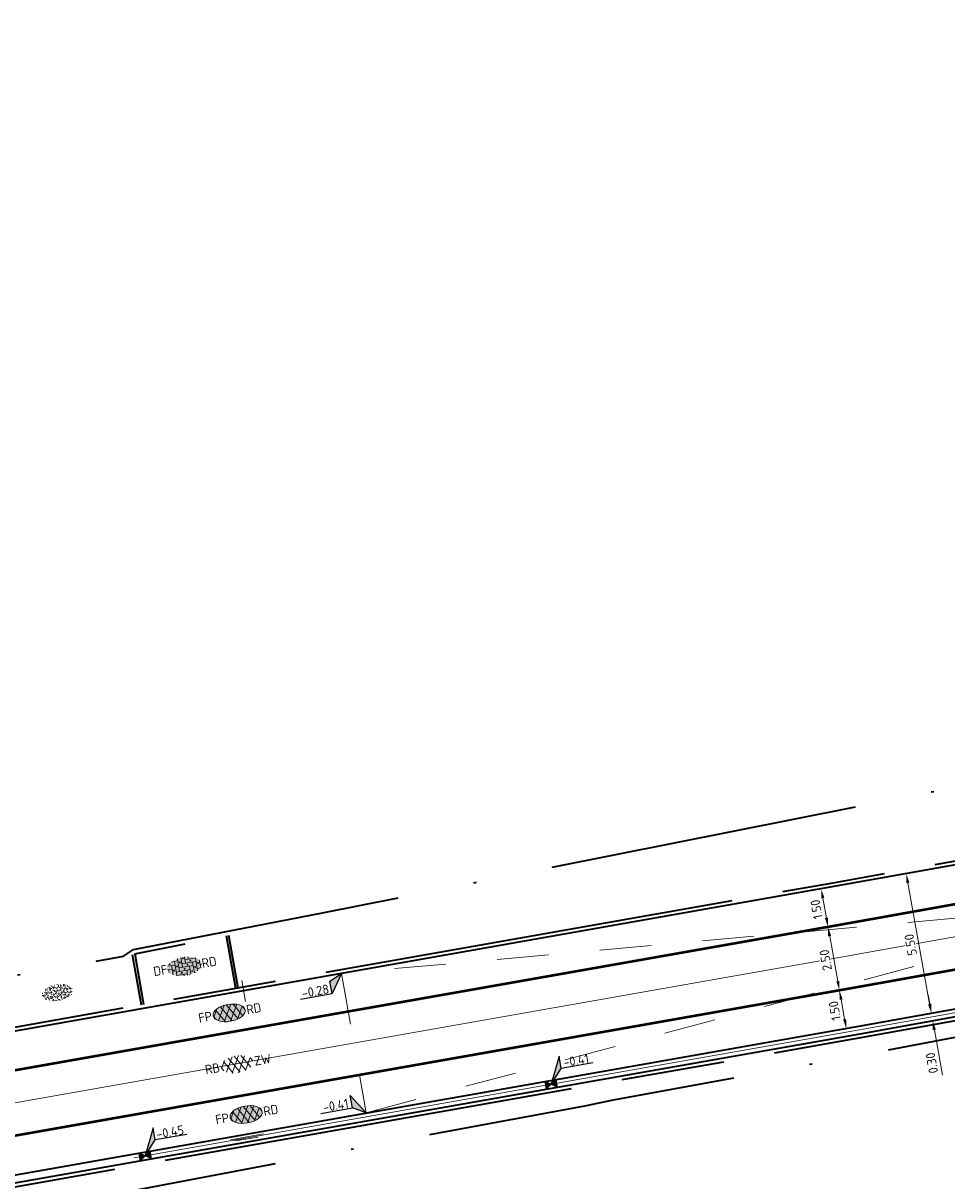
# Model space of a CAD drawing. Header units: metres. Extents: x 0 to 269924, y 0 to 933292.
# Tile 162 of 247: x 134579 to 134615, y 466580 to 466625. Entities that reach past the tile are written whole.
import ezdxf
from ezdxf import colors
from ezdxf.entities.mleader import LeaderData, LeaderLine
from ezdxf.enums import TextEntityAlignment as Align
from ezdxf.math import Vec2, Vec3

# ---------------------------------------------------------------- set-up
doc = ezdxf.new("R2010")
doc.units = ezdxf.units.M
for name, pattern in [('VH-OPSLUITBAND_100X200', [16, 8, -2, 4, -2]), ('VH-OPSLUITBAND_150X250', [24, 16, -2, 4, -2]), ('VW-1-1_STREEP', [2, 1, -1]), ('XX-HIDDEN', [4, 2, -2]), ('XX-PROJECTGRENS', [18, 12, -3, 0, -3])]:
    doc.linetypes.add(name, pattern=pattern)
for name, color, linetype, lineweight in [('B-WE-VH-M', 7, 'Continuous', 18), ('N-WE-KG-GRENS_PROJECT-G', 7, 'XX-PROJECTGRENS', 35), ('N-WE-VH-GOOT-S', 170, 'Continuous', 18), ('N-WE-VH-GOOT_STRAATBAKSTEEN-G', 170, 'Continuous', 35), ('N-WE-VH-KANTOPSLUITING_OPSLUITBAND_100X200-G', 150, 'VH-OPSLUITBAND_100X200', 35), ('N-WE-VH-KANTOPSLUITING_OPSLUITBAND_150X250-G', 150, 'VH-OPSLUITBAND_150X250', 35), ('N-WE-VH-KANTOPSLUITING_VOORKANTBAND-G', 50, 'Continuous', 35), ('N-WE-VH-MATERIAALGRENS-G', 7, 'XX-HIDDEN', 35), ('N-WE-VH-VERHARDING-T18', 10, 'Continuous', 18), ('N-WE-VH-VERHARDING_ASFALT-S', 7, 'Continuous', 18), ('N-WE-VH-VERHARDING_STRAATBAKSTEEN-S', 7, 'Continuous', 18), ('N-WE-VW-MARKERING_LANGS_STREEP_11_010-G', 7, 'VW-1-1_STREEP', 13), ('X-XX-AL-HOOGTELABEL-S', 7, 'Continuous', 25)]:
    doc.layers.add(name, color=color, linetype=linetype, lineweight=lineweight)
for name, color, linetype, lineweight, true_color in [('N-WE-GR-GRAS-S', 7, 'Continuous', 18, 0x00a500), ('N-WE-RI-HWA_KOLK-S', 150, 'Continuous', 25, 0x007fff), ('N-WE-VH-HELLINGBAAN-G', 30, 'XX-HIDDEN', 18, 0xff7f00)]:
    doc.layers.add(name, color=color, linetype=linetype, lineweight=lineweight, true_color=true_color)
doc.layers.add('X-XX-AL-HULPLIJN-G', color=30, linetype='Continuous', lineweight=18, plot=False)
doc.styles.add('NLCS-ISO', font='NLCS-ISO.ttf')
doc.styles.add('NLCS-ISO-M200-T18', font='NLCS-ISO.ttf', dxfattribs={"height": 0.36})
doc.dimstyles.new('NLCS-M200-T18-PIJL_L2_H2', dxfattribs={"dimscale": 0.2, "dimtxt": 2.5, "dimasz": 1.8, "dimexe": 2, "dimexo": 2, "dimgap": 0.7, "dimtad": 1, "dimzin": 0, "dimdsep": 46, "dimtxsty": 'NLCS-ISO-M200-T18', "dimcen": 0, "dimdle": 2, "dimclrd": 256, "dimclre": 256, "dimclrt": 10, "dimazin": 0, "dimtfac": 1, "dimtdec": 3, "dimtofl": 0, "dimtmove": 0, "dimatfit": 3, "dimfxl": 2, "dimfxlon": 1, "dimtfillclr": 256, "dimtolj": 1, "dimtzin": 0, "dimlwd": -1, "dimlwe": -1, "dimarcsym": 0})

# ---------------------------------------------------------------- blocks, each defined once
blk = doc.blocks.new('SVH-GOOT_SYMBOOL-SO')
at = {"color": 7, "linetype": 'Continuous'}
for p, q in [((0, 2.669), (0, -2.669)), ((0.2, 3.125), (0.2, -3.359)), ((-0.206, 2.137), (-0.206, -2.217))]:
    blk.add_line(p, q, dxfattribs=at)
at = {"style": 'NLCS-ISO'}
blk.add_attdef('MATERIAAL', text='', height=1.8, dxfattribs=at).set_placement((-1.098, 0), align=Align.MIDDLE_RIGHT)
blk.add_attdef('KLEUR', text='', height=1.8, dxfattribs=at).set_placement((1.1, 0), align=Align.MIDDLE_LEFT)
blk = doc.blocks.new('*U120')
for p, q in [((-2.43, -1.18), (0, 0)), ((0, 0), (-2.35, -3.58)), ((-2.35, -3.58), (-2.43, -1.18)), ((-8.55, -3.77), (-2.35, -3.58))]:
    blk.add_line(p, q)
blk.add_solid([(-2.43, -1.18), (0, 0), (-2.35, -3.58)])
at = {"style": 'NLCS-ISO'}
blk.add_attdef('...', text='', height=1.8, rotation=1.739, dxfattribs=at).set_placement((-5.44, -4.09), align=Align.BOTTOM_CENTER)
blk = doc.blocks.new('*U380')
for p, q in [((-2.5, 1.4), (-2.58, 3.8)), ((-2.58, 3.8), (0, 0)), ((-8.71, 1.21), (-2.5, 1.4)), ((0, 0), (-2.5, 1.4))]:
    blk.add_line(p, q)
blk.add_solid([(-2.58, 3.8), (0, 0), (-2.5, 1.4)])
at = {"style": 'NLCS-ISO'}
blk.add_attdef('...', text='', height=1.8, rotation=1.739, dxfattribs=at).set_placement((-5.59, 0.89), align=Align.BOTTOM_CENTER)
blk = doc.blocks.new('*D569')
at = {"layer": 'B-WE-VH-M', "transparency": 16777216}
for p, q in [((134610.893, 466587.462), (134610.106, 466587.32)), ((134610.701, 466586.269), (134610.563, 466587.037)), ((134611.159, 466585.985), (134610.371, 466585.844))]:
    blk.add_line(p, q, dxfattribs=at)
for points in [[(134610.504, 466587.026), (134610.622, 466587.047), (134610.5, 466587.391)], [(134610.642, 466586.258), (134610.76, 466586.28), (134610.765, 466585.915)]]:
    blk.add_solid(points, dxfattribs=at)
at = {"layer": 'Defpoints', "color": 0, "transparency": 16777216}
for p in [(134612.985, 466587.838), (134610.5, 466587.391), (134613.25, 466586.361)]:
    blk.add_point(p, dxfattribs=at)
at = {"layer": 'B-WE-VH-M', "color": 10, "transparency": 16777216, "insert": (134610.317, 466586.596), "char_height": 0.36, "attachment_point": 5, "rotation": 100.1918, "style": 'NLCS-ISO-M200-T18', "bg_fill": 3, "box_fill_scale": 1.1, "bg_fill_color": 256, "bg_fill_true_color": 13158600, "bg_fill_transparency": 0}
blk.add_mtext('\\A1;1.50', dxfattribs=at)
blk = doc.blocks.new('*D570')
at = {"layer": 'B-WE-VH-M', "transparency": 16777216}
for p, q in [((134610.451, 466589.922), (134609.664, 466589.781)), ((134610.436, 466587.745), (134610.121, 466589.497)), ((134610.893, 466587.462), (134610.106, 466587.32))]:
    blk.add_line(p, q, dxfattribs=at)
for points in [[(134610.062, 466589.487), (134610.18, 466589.508), (134610.057, 466589.852)], [(134610.377, 466587.735), (134610.495, 466587.756), (134610.5, 466587.391)]]:
    blk.add_solid(points, dxfattribs=at)
at = {"layer": 'Defpoints', "color": 0, "transparency": 16777216}
for p in [(134612.542, 466590.298), (134610.057, 466589.852), (134612.985, 466587.838)]:
    blk.add_point(p, dxfattribs=at)
at = {"layer": 'B-WE-VH-M', "color": 10, "transparency": 16777216, "insert": (134609.964, 466588.565), "char_height": 0.36, "attachment_point": 5, "rotation": 100.1918, "style": 'NLCS-ISO-M200-T18', "bg_fill": 3, "box_fill_scale": 1.1, "bg_fill_color": 256, "bg_fill_true_color": 13158600, "bg_fill_transparency": 0}
blk.add_mtext('\\A1;2.50', dxfattribs=at)
blk = doc.blocks.new('*D571')
at = {"layer": 'B-WE-VH-M', "transparency": 16777216}
for p, q in [((134610.186, 466591.399), (134609.398, 466591.257)), ((134609.994, 466590.206), (134609.856, 466590.974)), ((134610.451, 466589.922), (134609.664, 466589.781))]:
    blk.add_line(p, q, dxfattribs=at)
for points in [[(134609.797, 466590.963), (134609.915, 466590.984), (134609.792, 466591.328)], [(134609.935, 466590.195), (134610.053, 466590.216), (134610.057, 466589.852)]]:
    blk.add_solid(points, dxfattribs=at)
at = {"layer": 'Defpoints', "color": 0, "transparency": 16777216}
for p in [(134612.277, 466591.775), (134609.792, 466591.328), (134612.542, 466590.298)]:
    blk.add_point(p, dxfattribs=at)
at = {"layer": 'B-WE-VH-M', "color": 10, "transparency": 16777216, "insert": (134609.61, 466590.533), "char_height": 0.36, "attachment_point": 5, "rotation": 100.1918, "style": 'NLCS-ISO-M200-T18', "bg_fill": 3, "box_fill_scale": 1.1, "bg_fill_color": 256, "bg_fill_true_color": 13158600, "bg_fill_transparency": 0}
blk.add_mtext('\\A1;1.50', dxfattribs=at)
blk = doc.blocks.new('*D572')
at = {"layer": 'B-WE-VH-M', "transparency": 16777216}
for p, q in [((134614.005, 466586.861), (134613.942, 466587.215)), ((134613.674, 466586.437), (134614.461, 466586.577)), ((134613.726, 466586.141), (134614.514, 466586.281)), ((134614.183, 466585.857), (134614.495, 466584.099))]:
    blk.add_line(p, q, dxfattribs=at)
for points in [[(134613.946, 466586.851), (134614.064, 466586.872), (134614.068, 466586.507)], [(134614.124, 466585.846), (134614.242, 466585.867), (134614.12, 466586.211)]]:
    blk.add_solid(points, dxfattribs=at)
at = {"layer": 'Defpoints', "color": 0, "transparency": 16777216}
for p in [(134613.25, 466586.361), (134614.068, 466586.507), (134613.302, 466586.066)]:
    blk.add_point(p, dxfattribs=at)
at = {"layer": 'B-WE-VH-M', "color": 10, "transparency": 16777216, "insert": (134614.086, 466584.571), "char_height": 0.36, "attachment_point": 5, "rotation": 100.0694, "style": 'NLCS-ISO-M200-T18', "bg_fill": 3, "box_fill_scale": 1.1, "bg_fill_color": 256, "bg_fill_true_color": 13158600, "bg_fill_transparency": 0}
blk.add_mtext('\\A1;0.30', dxfattribs=at)
blk = doc.blocks.new('*D573')
at = {"layer": 'B-WE-VH-M', "transparency": 16777216}
for p, q in [((134612.696, 466591.85), (134613.484, 466591.992)), ((134614, 466586.862), (134613.154, 466591.567)), ((134613.67, 466586.437), (134614.457, 466586.578))]:
    blk.add_line(p, q, dxfattribs=at)
for points in [[(134613.095, 466591.556), (134613.213, 466591.577), (134613.09, 466591.921)], [(134613.941, 466586.851), (134614.059, 466586.873), (134614.063, 466586.508)]]:
    blk.add_solid(points, dxfattribs=at)
at = {"layer": 'Defpoints', "color": 0, "transparency": 16777216}
for p in [(134612.277, 466591.775), (134613.09, 466591.921), (134613.25, 466586.361)]:
    blk.add_point(p, dxfattribs=at)
at = {"layer": 'B-WE-VH-M', "color": 10, "transparency": 16777216, "insert": (134613.262, 466589.158), "char_height": 0.36, "attachment_point": 5, "rotation": 100.1918, "style": 'NLCS-ISO-M200-T18', "bg_fill": 3, "box_fill_scale": 1.1, "bg_fill_color": 256, "bg_fill_true_color": 13158600, "bg_fill_transparency": 0}
blk.add_mtext('\\A1;5.50', dxfattribs=at)
blk = doc.blocks.new('*U129')
for p, q in [((2.63, 5.01), (0, 0)), ((2.55, 2.62), (2.63, 5.01)), ((0, 0), (2.55, 2.62)), ((8.75, 2.41), (2.55, 2.62))]:
    blk.add_line(p, q)
blk.add_solid([(2.63, 5.01), (0, 0), (2.55, 2.62)])
at = {"style": 'NLCS-ISO'}
blk.add_attdef('...', text='', height=1.8, rotation=358.1378, dxfattribs=at).set_placement((5.63, 2.1), align=Align.BOTTOM_CENTER)
blk = doc.blocks.new('N-SRI-KOLK_STRAAT_450X300-SO')
h = blk.add_hatch(color=256)
h.dxf.hatch_style = 1
h.paths.add_polyline_path([(0, 0), (-1.125, 0.75), (-1.125, -0.75)])
h.paths.add_polyline_path([(1.125, -0.75), (1.125, 0.75), (0, 0)])
for p, q in [((-1.125, -0.75), (1.125, 0.75)), ((1.125, -0.75), (-1.125, 0.75))]:
    blk.add_line(p, q)
at = {"flags": 128}
blk.add_lwpolyline([(-1.125, -0.75), (1.125, -0.75), (1.125, 0.75), (-1.125, 0.75)], close=True, dxfattribs=at)
blk = doc.blocks.new('SVH-ASFALT_KL-SO')
at = {"ltscale": 0.1}
for p, q in [((-3.32, -0.4), (-2.47, 1.08)), ((-1.25, -1.65), (-2.73, 0.92)), ((-2.51, -1.23), (-0.92, 1.53)), ((0.09, -1.73), (-1.71, 1.38)), ((-1.45, -1.61), (0.37, 1.54)), ((1.26, -1.54), (-0.53, 1.56)), ((-0.24, -1.74), (1.52, 1.29)), ((2.29, -1.09), (0.8, 1.48)), ((1.15, -1.58), (2.49, 0.75)), ((2.91, 0.06), (2.53, 0.71)), ((-2.96, -0.91), (-3.37, -0.2))]:
    blk.add_line(p, q, dxfattribs=at)
at = {"style": 'NLCS-ISO'}
blk.add_attdef('FUNCTIE_VERHARDING', text='', height=1.8, dxfattribs=at).set_placement((-3.62, -0.09), align=Align.MIDDLE_RIGHT)
blk.add_attdef('KLEUR', text='', height=1.8, dxfattribs=at).set_placement((3.17, -0.09), align=Align.MIDDLE_LEFT)
at = {"style": 'NLCS-ISO', "flags": 1}
blk.add_attdef('FUNCTIE', text='', height=1.8, dxfattribs=at).set_placement((0.12, -3.58), align=Align.MIDDLE_CENTER)
blk = doc.blocks.new('SVH-ASFALT_FP_KL-SO')
at = {"true_color": 0xa50000}
h = blk.add_hatch(color=14, dxfattribs=at)
h.dxf.hatch_style = 1
edge = h.paths.add_edge_path()
edge.add_ellipse((0, 0), major_axis=(0.631, 0), ratio=0.525613, start_angle=0, end_angle=360)
at = {"ltscale": 0.1}
for p, q in [((-0.619, -0.063), (-0.448, 0.233)), ((-0.204, -0.314), (-0.501, 0.201)), ((-0.457, -0.228), (-0.139, 0.323)), ((0.063, -0.33), (-0.296, 0.292)), ((-0.244, -0.305), (0.12, 0.325)), ((0.298, -0.292), (-0.061, 0.33)), ((-0.002, -0.331), (0.349, 0.276)), ((0.503, -0.2), (0.206, 0.313)), ((0.275, -0.298), (0.544, 0.168)), ((0.628, 0.028), (0.552, 0.16)), ((-0.547, -0.165), (-0.629, -0.023))]:
    blk.add_line(p, q, dxfattribs=at)
at = {"layer": 'X-XX-AL-HULPLIJN-G'}
blk.add_ellipse((0, 0), major_axis=(0.631, 0), ratio=0.525613, dxfattribs=at)
at = {"style": 'NLCS-ISO'}
blk.add_attdef('RB', text='', height=0.36, dxfattribs=at).set_placement((-0.679, 0), align=Align.MIDDLE_RIGHT)
blk.add_attdef('RD', text='', height=0.36, dxfattribs=at).set_placement((0.679, 0), align=Align.MIDDLE_LEFT)
blk = doc.blocks.new('SVH-SBS_DIKFORMAAT_ELLEBOOG_KL-SO')
h = blk.add_hatch(color=254)
edge = h.paths.add_edge_path()
edge.add_ellipse((1.09, 0.12), major_axis=(3.39, 0), ratio=0.533267, start_angle=0, end_angle=360)
for p, q in [((-2.3, 0), (-1.38, 0)), ((-2.13, 0.69), (-0.69, 0.69)), ((-1.38, 0.69), (-1.38, -1.12)), ((-1.35, 1.38), (0, 1.38)), ((-0.69, 1.38), (-0.69, -1.38)), ((0, 1.84), (0, -0.69)), ((0, 0), (2.76, 0)), ((0.69, 1.92), (0.69, 0)), ((0.69, 0.69), (3.45, 0.69)), ((1.38, 1.93), (1.38, 0.69)), ((1.38, 1.38), (3.54, 1.38)), ((2.07, 1.86), (2.07, 1.38)), ((2.76, 0.69), (2.76, -1.45)), ((3.45, 1.38), (3.45, -1.18)), ((4.14, 0.92), (4.14, -0.67)), ((4.14, 0), (4.48, 0)), ((-2.07, 0), (-2.07, -0.54)), ((-0.8, -1.38), (1.38, -1.38)), ((-0.69, -0.69), (2.07, -0.69)), ((0.69, -1.38), (0.69, -1.67)), ((1.38, -0.69), (1.38, -1.68)), ((2.07, 0), (2.07, -1.61)), ((2.76, -1.38), (2.98, -1.38)), ((3.45, -0.69), (4.12, -0.69))]:
    blk.add_line(p, q)
for centre in [(-0.35, 0.34), (0.34, 1.03), (1.03, 1.72), (1.72, 0.34), (2.41, 1.03), (3.79, 0.34), (-1.04, -0.35), (0.34, -1.04), (1.03, -0.35), (2.41, -1.04), (3.11, -0.35)]:
    blk.add_circle(centre, 0.0881)
for centre, start, end in [((-1.73, 1.03), 158.9124, 101.1902), ((1.72, -1.73), 59.0911, 132.3433)]:
    blk.add_arc(centre, 0.0881, start, end)
at = {"style": 'NLCS-ISO'}
blk.add_attdef('FORMAAT', text='', height=1.8, dxfattribs=at).set_placement((-2.3, 0.12), align=Align.MIDDLE_RIGHT)
blk.add_attdef('KLEUR', text='', height=1.8, dxfattribs=at).set_placement((4.49, 0.12), align=Align.MIDDLE_LEFT)
at = {"style": 'NLCS-ISO', "flags": 1}
blk.add_attdef('FUNCTIE', text='', height=1.8, dxfattribs=at).set_placement((0.12, -3.58), align=Align.MIDDLE_CENTER)
blk = doc.blocks.new('SGR-GRAS_01-SO')
at = {"ltscale": 0.1}
for p, q in [((-1.96, -0.07), (-1.98, 0)), ((-1.93, 0.19), (-1.93, 0.24)), ((-1.89, 0.24), (-1.92, 0.25)), ((-1.67, 0.02), (-1.6, 0.04)), ((-1.6, 0.24), (-1.65, 0.29)), ((-1.53, 0.32), (-1.6, 0.35)), ((-1.45, 0.64), (-1.52, 0.66)), ((-1.52, 0.19), (-1.44, 0.19)), ((-1.47, 0.58), (-1.48, 0.65)), ((-1.43, 0.48), (-1.35, 0.5)), ((-1.36, 0.21), (-1.43, 0.23)), ((-1.42, 0.13), (-1.36, 0.17)), ((-1.38, 0.11), (-1.32, 0.16)), ((-1.37, 0.01), (-1.38, 0.08)), ((-1.33, 0.11), (-1.33, 0.19)), ((-1.3, 0.76), (-1.32, 0.77)), ((-1.28, 0.68), (-1.28, 0.76)), ((-1.17, 0.39), (-1.23, 0.43)), ((-1.17, 0.24), (-1.22, 0.29)), ((-1.15, 0.65), (-1.21, 0.7)), ((-1.11, 0.17), (-1.04, 0.19)), ((-1.03, 0.03), (-1.1, 0.07)), ((-0.94, 0.84), (-1, 0.88)), ((-0.97, 0.51), (-0.92, 0.57)), ((-0.89, 0.5), (-0.97, 0.52)), ((-0.94, 0.19), (-0.87, 0.19)), ((-0.92, 0.42), (-0.86, 0.46)), ((-0.89, 0.81), (-0.82, 0.81)), ((-0.87, 0.66), (-0.89, 0.73)), ((-0.8, 0.06), (-0.88, 0.08)), ((-0.87, 0.62), (-0.8, 0.64)), ((-0.8, 0.47), (-0.87, 0.51)), ((-0.75, 0.24), (-0.8, 0.29)), ((-0.77, 0.09), (-0.79, 0.16)), ((-0.73, 0.65), (-0.78, 0.7)), ((-0.74, 0.03), (-0.73, 0.11)), ((-0.67, 0.11), (-0.73, 0.14)), ((-0.69, 0.61), (-0.68, 0.68)), ((-0.58, 0.92), (-0.64, 0.96)), ((-0.56, 0.92), (-0.51, 0.97)), ((-0.56, 0.32), (-0.48, 0.34)), ((-0.44, 0.55), (-0.51, 0.59)), ((-0.43, 0.78), (-0.5, 0.8)), ((-0.42, 0.71), (-0.36, 0.74)), ((-0.34, 0.35), (-0.41, 0.37)), ((-0.32, 0.24), (-0.38, 0.29)), ((-0.31, 0.19), (-0.37, 0.22)), ((-0.37, 0.19), (-0.29, 0.19)), ((-0.31, 0.65), (-0.36, 0.7)), ((-0.32, 0.81), (-0.24, 0.81)), ((-0.32, 0.77), (-0.24, 0.79)), ((-0.28, 0.73), (-0.29, 0.81)), ((-0.21, 1), (-0.27, 1.03)), ((-0.24, 0.02), (-0.17, 0.04)), ((-0.18, 0.17), (-0.19, 0.24)), ((-0.08, 0.63), (-0.14, 0.67)), ((-0.14, -0.04), (-0.14, 0.03)), ((-0.09, 0.53), (-0.09, 0.6)), ((-0.08, 0.16), (-0.03, 0.21)), ((-0.07, 0.19), (0, 0.23)), ((0.06, 0.27), (-0.01, 0.3)), ((0, 0.47), (0.07, 0.49)), ((0.1, 0.24), (0.05, 0.29)), ((0.13, 0.64), (0.06, 0.66)), ((0.07, 0.99), (0.14, 1.03)), ((0.12, 0.65), (0.07, 0.7)), ((0.22, 0.2), (0.15, 0.22)), ((0.21, 0.19), (0.28, 0.19)), ((0.29, 0.71), (0.22, 0.75)), ((0.24, 0.92), (0.31, 0.94)), ((0.26, 0.81), (0.33, 0.81)), ((0.32, 0.81), (0.3, 0.89)), ((0.31, 0.17), (0.39, 0.19)), ((0.32, 0.57), (0.38, 0.62)), ((0.42, 0.34), (0.36, 0.38)), ((0.42, 0.25), (0.4, 0.32)), ((0.43, 0.48), (0.49, 0.51)), ((0.53, 0.24), (0.47, 0.29)), ((0.54, 0.65), (0.49, 0.7)), ((0.56, -0.02), (0.49, 0.02)), ((0.5, 0.45), (0.51, 0.53)), ((0.59, 0.93), (0.52, 0.94)), ((0.55, 0.62), (0.63, 0.64)), ((0.65, 0.79), (0.58, 0.83)), ((0.68, 0.49), (0.61, 0.51)), ((0.77, 0.05), (0.7, 0.07)), ((0.78, 0.42), (0.72, 0.46)), ((0.78, 0.19), (0.86, 0.19)), ((0.83, 0.81), (0.91, 0.81)), ((0.92, 0.06), (0.85, 0.09)), ((0.87, 0.31), (0.94, 0.33)), ((0.95, 0.24), (0.9, 0.29)), ((0.91, 0.89), (0.91, 0.92)), ((0.97, 0.65), (0.91, 0.7)), ((0.93, 0.76), (0.99, 0.8)), ((1.01, 0.87), (0.95, 0.91)), ((1.01, 0.33), (1, 0.4)), ((1.15, 0.78), (1.08, 0.8)), ((1.15, 0.5), (1.08, 0.54)), ((1.1, 0.38), (1.1, 0.45)), ((1.11, 0.77), (1.18, 0.79)), ((1.24, 0.34), (1.17, 0.36)), ((1.18, 0.01), (1.26, 0.03)), ((1.21, 0.21), (1.26, 0.26)), ((1.28, 0.14), (1.22, 0.17)), ((1.28, 0.25), (1.35, 0.29)), ((1.37, 0.24), (1.32, 0.29)), ((1.39, 0.65), (1.34, 0.7)), ((1.36, 0.19), (1.43, 0.19)), ((1.42, 0.46), (1.5, 0.48)), ((1.51, 0.58), (1.44, 0.62)), ((1.64, 0.21), (1.58, 0.25)), ((1.61, 0.41), (1.59, 0.48)), ((1.69, 0.3), (1.7, 0.37)), ((1.79, 0.19), (1.72, 0.21)), ((1.74, 0.16), (1.81, 0.18)), ((1.8, 0.24), (1.75, 0.29)), ((1.93, 0.19), (1.95, 0.19)), ((-1.92, -0.16), (-1.85, -0.12)), ((-1.82, -0.08), (-1.9, -0.06)), ((-1.76, -0.13), (-1.82, -0.09)), ((-1.78, -0.3), (-1.73, -0.25)), ((-1.62, -0.5), (-1.69, -0.46)), ((-1.63, -0.57), (-1.68, -0.52)), ((-1.61, -0.17), (-1.67, -0.11)), ((-1.57, -0.44), (-1.49, -0.44)), ((-1.54, -0.66), (-1.5, -0.64)), ((-1.4, -0.05), (-1.46, -0.01)), ((-1.38, -0.46), (-1.38, -0.39)), ((-1.35, -0.28), (-1.28, -0.26)), ((-1.27, -0.23), (-1.34, -0.21)), ((-1.26, -0.42), (-1.33, -0.38)), ((-1.27, -0.56), (-1.28, -0.48)), ((-1.21, -0.57), (-1.26, -0.52)), ((-1.18, -0.67), (-1.25, -0.65)), ((-1.19, -0.17), (-1.24, -0.11)), ((-1.13, -0.78), (-1.19, -0.75)), ((-1.06, -0.39), (-1, -0.35)), ((-1.04, -0.58), (-0.97, -0.57)), ((-0.99, -0.44), (-0.92, -0.44)), ((-0.9, -0.34), (-0.96, -0.3)), ((-0.9, -0.65), (-0.84, -0.6)), ((-0.84, -0.94), (-0.85, -0.93)), ((-0.78, -0.57), (-0.84, -0.52)), ((-0.76, -0.7), (-0.83, -0.67)), ((-0.76, -0.17), (-0.82, -0.11)), ((-0.8, -0.13), (-0.73, -0.11)), ((-0.71, -0.38), (-0.79, -0.36)), ((-0.79, -0.54), (-0.78, -0.46)), ((-0.72, -0.89), (-0.65, -0.87)), ((-0.71, -0.9), (-0.64, -0.86)), ((-0.62, -0.82), (-0.7, -0.8)), ((-0.67, -0.48), (-0.69, -0.4)), ((-0.53, -0.26), (-0.6, -0.22)), ((-0.58, -0.99), (-0.59, -0.97)), ((-0.57, -0.1), (-0.5, -0.06)), ((-0.49, -0.25), (-0.44, -0.19)), ((-0.48, -0.44), (-0.41, -0.42)), ((-0.4, -0.63), (-0.46, -0.59)), ((-0.38, -0.98), (-0.43, -0.93)), ((-0.42, -0.44), (-0.34, -0.44)), ((-0.36, -0.57), (-0.41, -0.52)), ((-0.34, -0.17), (-0.39, -0.11)), ((-0.26, -0.99), (-0.33, -0.95)), ((-0.25, -0.09), (-0.32, -0.07)), ((-0.17, -0.18), (-0.24, -0.14)), ((-0.16, -0.53), (-0.23, -0.51)), ((-0.21, -0.61), (-0.15, -0.58)), ((-0.19, -0.62), (-0.19, -0.54)), ((-0.17, -0.74), (-0.1, -0.72)), ((-0.07, -0.97), (-0.14, -0.95)), ((-0.04, -0.55), (-0.1, -0.51)), ((-0.08, -0.4), (-0.09, -0.32)), ((-0.01, -1.01), (0.04, -0.95)), ((0.05, -0.98), (0, -0.93)), ((0.07, -0.57), (0.01, -0.52)), ((0.02, -0.96), (0.01, -0.89)), ((0.08, -0.17), (0.03, -0.11)), ((0.1, -0.91), (0.03, -0.88)), ((0.07, -0.29), (0.14, -0.27)), ((0.19, -0.1), (0.13, -0.06)), ((0.16, -0.44), (0.23, -0.44)), ((0.17, -1.04), (0.22, -1.02)), ((0.31, -0.24), (0.24, -0.22)), ((0.33, -0.47), (0.26, -0.43)), ((0.29, -0.33), (0.35, -0.29)), ((0.4, -0.68), (0.32, -0.66)), ((0.39, -0.6), (0.45, -0.55)), ((0.39, -0.59), (0.46, -0.57)), ((0.4, -0.69), (0.41, -0.62)), ((0.46, -0.83), (0.4, -0.8)), ((0.47, -0.98), (0.42, -0.93)), ((0.49, -0.57), (0.44, -0.52)), ((0.45, -0.12), (0.46, -0.05)), ((0.51, -0.17), (0.45, -0.11)), ((0.52, -0.32), (0.5, -0.24)), ((0.62, -0.88), (0.6, -0.81)), ((0.63, -0.14), (0.7, -0.12)), ((0.69, -0.39), (0.62, -0.35)), ((0.64, -0.84), (0.71, -0.81)), ((0.7, -0.89), (0.77, -0.88)), ((0.73, -0.44), (0.81, -0.44)), ((0.82, -0.76), (0.76, -0.72)), ((0.78, -0.04), (0.85, 0)), ((0.86, -0.39), (0.79, -0.37)), ((0.8, -0.19), (0.85, -0.14)), ((0.86, -0.94), (0.84, -0.93)), ((0.91, -0.57), (0.86, -0.52)), ((0.93, -0.17), (0.88, -0.11)), ((0.95, -0.83), (0.88, -0.81)), ((0.94, -0.44), (1.01, -0.42)), ((1.05, -0.31), (0.99, -0.27)), ((1, -0.77), (1, -0.7)), ((1.05, -0.2), (1.05, -0.12)), ((1.11, -0.24), (1.1, -0.16)), ((1.19, -0.68), (1.12, -0.64)), ((1.14, -0.56), (1.21, -0.52)), ((1.21, -0.8), (1.2, -0.73)), ((1.33, -0.1), (1.26, -0.08)), ((1.26, -0.75), (1.33, -0.73)), ((1.34, -0.57), (1.29, -0.52)), ((1.36, -0.17), (1.3, -0.11)), ((1.31, -0.44), (1.38, -0.44)), ((1.42, -0.23), (1.35, -0.19)), ((1.42, -0.54), (1.35, -0.52)), ((1.55, -0.6), (1.49, -0.56)), ((1.5, -0.29), (1.57, -0.27)), ((1.64, -0.27), (1.65, -0.2)), ((1.64, -0.27), (1.7, -0.23)), ((1.68, -0.55), (1.74, -0.5)), ((1.71, -0.16), (1.69, -0.09)), ((1.78, -0.15), (1.71, -0.11)), ((1.71, -0.52), (1.71, -0.52)), ((1.78, -0.17), (1.73, -0.11)), ((1.88, -0.25), (1.81, -0.23))]:
    blk.add_line(p, q, dxfattribs=at)
at = {"ltscale": 0.1, "style": 'NLCS-ISO'}
blk.add_attdef('TYPE', text='', height=0.5, dxfattribs=at).set_placement((3.47, -0.02), align=Align.MIDDLE_CENTER)

msp = doc.modelspace()

# ---------------------------------------------------------------- linework, layer by layer
at = {"layer": 'N-WE-KG-GRENS_PROJECT-G', "flags": 128}
msp.add_lwpolyline([(133942.152, 466524.013), (133955.533, 466522.507), (133956.145, 466521.626), (133962.811, 466521.355), (133963.543, 466522.67), (133965.054, 466522.563), (133965.551, 466521.193), (133981.5, 466520.334), (133981.565, 466520.896), (133982.028, 466520.86), (133994.134, 466520.33), (133994.151, 466519.671), (134009.067, 466519.478), (134013.911, 466519.512), (134027.732, 466519.636), (134028.693, 466519.554), (134034.796, 466519.611), (134050.86, 466519.659), (134068.501, 466520.152), (134071.254, 466520.237), (134077.26, 466520.692), (134094.041, 466522.635), (134101.385, 466523.282), (134101.428, 466523.91), (134128.995, 466527.092), (134141.938, 466528.627), (134148.421, 466529.392), (134148.476, 466529.087), (134157.108, 466530.24), (134157.762, 466530.339), (134157.953, 466529.076), (134163.706, 466529.946), (134172.69, 466531.055), (134201.838, 466535.069), (134202.197, 466534.878), (134203.304, 466535.042), (134208.161, 466535.722), (134214.682, 466536.673), (134215.15, 466536.846), (134235.766, 466539.754), (134239.587, 466540.449), (134251.117, 466542.218), (134251.536, 466542.09), (134264.479, 466543.833), (134264.487, 466544.317), (134273.56, 466545.641), (134273.608, 466545.287), (134285.679, 466546.863), (134299.118, 466548.971), (134309.192, 466550.345), (134329.805, 466553.659), (134341.526, 466555.206), (134346.97, 466556.112), (134351.977, 466556.025), (134358.949, 466556.887), (134359.186, 466557.313), (134365.426, 466557.917), (134389.225, 466560.758), (134395.395, 466561.519), (134400.633, 466562.019), (134418.638, 466563.907), (134426.404, 466566.343), (134432.472, 466567.14), (134437.532, 466567.422), (134444.848, 466568.25), (134448.277, 466568.388), (134484.594, 466572.762), (134486.539, 466572.966), (134490.599, 466573.546), (134498.499, 466574.536), (134514.318, 466576.701), (134542.397, 466581.367), (134546.702, 466582.122), (134551.593, 466582.441), (134551.871, 466583.179), (134557.906, 466584.406), (134558.276, 466584.115), (134567.36, 466586.004), (134582.717, 466588.715), (134583.108, 466588.972), (134590.444, 466590.398), (134630.038, 466598.271), (134633.264, 466598.923), (134632.087, 466604.993), (134646.051, 466607.537), (134647.414, 466607.429), (134666.972, 466611.405), (134675.342, 466617.463), (134674.819, 466607.593), (134696.995, 466610.537), (134702.172, 466611.327), (134706.525, 466612.071), (134709.085, 466612.323), (134712.087, 466612.776), (134715, 466613.203), (134716.349, 466613.229), (134723.364, 466613.968), (134738.981, 466616.639), (134746.062, 466617.28), (134746.09, 466616.641), (134760.121, 466618.861), (134759.993, 466619.829), (134768.446, 466621.137), (134784.615, 466623.738), (134787.541, 466625.072), (134796.772, 466626.479), (134796.899, 466625.715), (134813.878, 466628.545), (134820.226, 466629.584), (134847.68, 466634.234), (134881.79, 466639.204), (134881.926, 466639.532), (134884.43, 466640.009), (134893.797, 466641.711), (134903.085, 466643.328), (134904.138, 466643.527), (134920.265, 466646.374), (134921.332, 466646.578), (134937.367, 466649.518), (134938.501, 466649.708), (134961.555, 466654.096), (134967.764, 466655.262), (134974.722, 466656.563), (134984.23, 466658.491), (134992.023, 466659.998), (134995.809, 466660.766), (135000.442, 466661.693), (135009.695, 466663.648), (135010.659, 466663.869), (135018.832, 466665.618), (135021.92, 466666.314), (135034.093, 466668.943), (135034.161, 466668.769), (135043.8, 466670.832), (135059.084, 466674.02), (135068.771, 466676.078), (135083.089, 466679.034), (135091.902, 466680.993), (135097.488, 466682.166), (135104.831, 466683.651), (135116.534, 466686.231), (135119.892, 466686.792), (135126.3, 466688.013), (135127.347, 466688.196), (135130.448, 466688.891), (135135.602, 466689.887), (135140.19, 466691.518), (135166.592, 466696.94), (135182.368, 466700.724), (135201.902, 466704.748), (135203.941, 466705.082), (135209.867, 466705.957), (135217.801, 466707.782), (135228.821, 466709.933), (135242.391, 466712.598), (135277.698, 466719.723), (135279.457, 466720.111), (135279.55, 466721.578), (135288.178, 466723.073), (135350.963, 466735.305), (135501.986, 466763.685), (135501.162, 466761.839), (135525.132, 466766.833), (135533.639, 466768.672), (135569.042, 466775.188), (135582.767, 466777.378), (135584.022, 466777.634), (135585.675, 466776.264, 0.01918), (135652.451, 466792.01), (135652.891, 466793.457), (135660.981, 466795.919), (135661.574, 466796.074), (135664.481, 466796.836), (135665.946, 466796.651), (135673.558, 466799.328), (135680.977, 466801.739), (135687.276, 466804.201), (135692.547, 466806.295), (135705.432, 466809.743), (135712.094, 466810.706), (135728.145, 466817.035), (135760.285, 466825.832), (135773.458, 466829.179), (135789.116, 466834.08), (135813.029, 466842.892), (135823.352, 466846.718), (135839.426, 466852.91), (135860.96, 466860.89), (135867.928, 466863.26), (135895.199, 466872.784), (135899.312, 466861.8), (135873.359, 466852.082), (135873.188, 466848.843), (135867.814, 466846.669), (135856.104, 466842.036), (135847.253, 466838.505), (135830.033, 466832.514), (135818.854, 466828.652), (135812.865, 466826.949), (135808.959, 466825.804), (135805.053, 466824.658), (135770.731, 466814.307), (135766.971, 466812.016), (135761.879, 466808.079), (135757.591, 466807.133), (135743.839, 466803.566), (135724.075, 466798.35), (135721.275, 466798.229), (135720.422, 466801.401), (135715.133, 466799.834), (135698.553, 466794.754), (135698.279, 466793.693), (135686.038, 466790.352), (135686.038, 466789.248), (135686.038, 466787.562), (135681.985, 466786.092), (135677.719, 466785.319), (135623.458, 466770.711), (135607.41, 466767.662), (135584.355, 466763.142), (135577.091, 466761.475), (135570.47, 466760.803), (135524.714, 466753.103), (135522.642, 466752.878), (135515.666, 466751.661), (135498.388, 466748.218), (135460.498, 466741.759), (135438.515, 466737.953), (135402.134, 466731.048), (135401.842, 466732.671), (135396.111, 466731.637), (135390.927, 466730.659), (135374.008, 466727.423), (135342.463, 466720.896), (135337.831, 466720.249), (135332.781, 466719.412), (135316.41, 466716.549), (135312.764, 466716.512), (135301.04, 466714.003), (135296.667, 466713.077), (135288.078, 466711.338), (135288.031, 466710.414), (135288.066, 466708.643), (135283.612, 466707.738), (135244.114, 466700.084), (135242.59, 466702.114), (135218.779, 466697.088), (135216.4, 466696.736), (135207.126, 466694.996), (135197.842, 466693.22), (135196.987, 466690.777), (135188.214, 466689.009), (135186.218, 466690.919), (135157.953, 466685.339), (135157.545, 466682.623), (135152.388, 466681.564), (135151.517, 466683.806), (135135.729, 466680.62), (135134.464, 466677.149), (135128.184, 466675.854), (135125.788, 466678.571), (135109.606, 466675.114), (135107.871, 466673.543), (135107.871, 466672.134), (135099.469, 466670.442), (135080.265, 466666.625), (135079.406, 466666.151), (135069.61, 466664.202), (135057.638, 466661.759), (135035.803, 466657.155), (135033.723, 466658.689), (135013.618, 466654.679), (135014.198, 466652.086), (135012.612, 466651.731), (135012.176, 466654.16), (134999.525, 466651.581), (134981.058, 466648.065), (134978.74, 466647.609), (134978.586, 466647.723), (134973.29, 466646.777), (134967.912, 466645.754), (134966.071, 466645.409), (134952.75, 466642.776), (134952.592, 466643.577), (134951.246, 466643.315), (134944.955, 466642.097), (134940.872, 466641.345), (134939.907, 466640.789), (134925.329, 466637.906), (134925.171, 466637.877), (134925.333, 466636.966), (134925.553, 466635.733), (134922.159, 466635.157), (134921.983, 466636.201), (134920.712, 466635.973), (134906.644, 466633.431), (134906.509, 466633.768), (134899.927, 466632.517), (134896.041, 466630.574), (134862.297, 466626.202), (134861.423, 466623.924), (134854.723, 466622.819), (134853.222, 466624.597), (134834.721, 466621.381), (134818.755, 466618.638), (134803.128, 466616.182), (134801.097, 466614.744), (134787.48, 466613.242), (134768.983, 466610.888), (134755.14, 466609.258), (134754.957, 466609.237), (134754.786, 466610.217), (134731.872, 466606.359), (134713.4, 466603.055), (134699.607, 466600.717), (134685.428, 466598.156), (134675.878, 466596.194), (134672.276, 466595.656), (134668.91, 466595.016), (134645.926, 466591.058), (134638.577, 466590.001), (134611.474, 466584.899), (134601.717, 466583.131), (134600.6, 466582.901), (134592.762, 466581.44), (134575.118, 466578.109), (134569.726, 466577.127), (134558.057, 466574.923), (134547.369, 466573.132), (134538.23, 466571.522), (134531.355, 466570.551), (134524.272, 466569.346), (134519.026, 466568.326), (134515.39, 466567.719), (134505.384, 466563.341), (134500.986, 466562.643), (134495.881, 466561.909), (134495.823, 466562.312), (134492.204, 466563.642), (134484.398, 466562.518), (134478.905, 466561.786), (134469.843, 466560.533), (134464.536, 466559.742), (134456.919, 466558.745), (134448.033, 466557.687), (134433.208, 466556.61), (134412.104, 466554.577), (134407.553, 466554.101), (134387.467, 466551.741), (134381.785, 466550.955), (134364.962, 466548.659), (134360.191, 466548.481), (134354.944, 466547.628), (134324.113, 466542.837), (134319.685, 466541.923), (134312.466, 466540.844), (134307.061, 466539.9), (134305.527, 466540.739), (134283.993, 466537.831), (134278.004, 466536.268), (134260.392, 466533.941), (134253.899, 466532.65), (134244.867, 466531.618), (134227.961, 466528.835), (134196.876, 466524.748), (134191.294, 466524.652), (134189.441, 466519.487), (134180.543, 466523.251), (134138.079, 466517.961), (134135.279, 466517.668), (134120.646, 466515.791), (134115.858, 466514.998), (134094.415, 466512.788), (134094.483, 466512.133), (134077.905, 466510.692), (134056.132, 466509.19), (134043.898, 466509.02), (134033.049, 466509.242), (134023.923, 466509.529), (134011.048, 466510.262), (134011.12, 466510.989), (133978.031, 466511.971), (133977.492, 466511.386), (133976.525, 466511.415), (133970.93, 466511.61), (133940.859, 466512.853), (133936.339, 466513.04), (133926.354, 466513.566), (133918.767, 466513.929), (133914.845, 466514.016), (133909.555, 466514.279), (133907.78, 466514.373), (133898.183, 466514.701), (133889.291, 466514.99), (133877.411, 466515.387), (133865.169, 466516.189), (133858.598, 466516.511), (133853.557, 466516.784), (133840.824, 466517.534), (133833.647, 466517.757), (133833.706, 466517.421), (133832.853, 466517.458), (133826.979, 466517.575), (133808.076, 466518.296), (133803.308, 466518.179), (133802.56, 466518.555), (133780.072, 466520.153), (133779.6, 466519.291), (133774.066, 466519.538), (133773.735, 466520.559), (133740.527, 466522.642), (133713.376, 466524.159), (133705.703, 466524.636), (133705.709, 466526.266), (133685.059, 466527.583), (133660.563, 466529.253), (133639.129, 466529.346), (133622.453, 466530.286), (133616.388, 466530.543), (133614.494, 466530.624), (133604.393, 466531.597), (133597.464, 466531.465), (133574.3, 466531.955), (133566.695, 466531.543), (133561.32, 466531.616), (133554.142, 466531.627), (133545.309, 466531.719), (133535.509, 466531.795), (133530.483, 466531.897), (133499.098, 466532.845), (133498.91, 466530.624), (133497.604, 466522.359), (133448.566, 466524.379), (133448.421, 466522.59), (133414.567, 466524.034), (133414.497, 466533.241), (133401.904, 466533.723), (133353.812, 466535.745), (133352.26, 466536.139), (133333.107, 466536.524), (133333.343, 466545.829), (133369.152, 466544.714), (133381.325, 466544.396), (133400.699, 466543.637), (133404.005, 466543.551), (133435.456, 466542.61), (133435.456, 466542.277), (133451.526, 466541.628), (133467.883, 466541.235), (133477.659, 466542.034), (133509.103, 466541.442), (133515.138, 466541.284), (133519.939, 466540.992), (133525.525, 466540.798), (133532.518, 466540.097), (133548.147, 466539.778), (133548.297, 466540.601), (133555.22, 466540.722), (133564.265, 466540.558), (133565.06, 466540.188), (133570.074, 466540.025), (133574.07, 466539.875), (133576.623, 466539.795), (133577.163, 466540.007), (133601.21, 466539.677), (133602.809, 466541.635), (133610.483, 466541.448), (133611.878, 466539.353), (133618.8, 466539.154), (133622.331, 466538.943), (133622.362, 466539.485), (133627.247, 466539.274), (133627.305, 466538.709), (133642.487, 466537.733), (133654.92, 466537.235), (133674.71, 466536.649), (133674.766, 466536.962), (133682.638, 466536.639), (133685.084, 466535.631), (133701.924, 466534.36), (133703.6, 466534.856), (133708.504, 466534.396), (133731.895, 466532.391), (133737.992, 466531.942), (133749.854, 466530.901), (133752.15, 466530.77), (133756.921, 466530.655), (133767.535, 466530.109), (133779.853, 466530.016), (133787.77, 466529.934), (133810.905, 466528.967), (133832.384, 466528.238), (133837.192, 466527.837), (133897.841, 466525.036)], format="xyb", close=True, dxfattribs=at)
at = {"layer": 'N-WE-VH-GOOT_STRAATBAKSTEEN-G'}
msp.add_lwpolyline([(134357.852, 466549.495), (134370.346, 466550.938), (134396.651, 466554.098), (134410.847, 466555.614), (134423.632, 466556.946), (134434.654, 466558.051), (134460.746, 466560.816), (134480.43, 466563.319), (134486.789, 466564.194), (134497.026, 466565.857), (134611.249, 466586.003), (134638.592, 466590.9), (134674.683, 466597.217), (134713.471, 466604.18), (134725.086, 466606.188), (134795.017, 466617.741), (134824.08, 466622.978), (134840.473, 466625.76)], dxfattribs=at)
at = {"layer": 'N-WE-VH-HELLINGBAAN-G'}
for points in [[(134592.134, 466582.632), (134623.117, 466590.922), (134591.17, 466588.047)], [(134591.17, 466588.047), (134592.134, 466582.632)]]:
    msp.add_lwpolyline(points, dxfattribs=at)
at = {"layer": 'N-WE-VH-KANTOPSLUITING_OPSLUITBAND_100X200-G'}
for points in [[(134586.796, 466589.533), (134587.157, 466587.491)], [(134583.052, 466588.785), (134583.398, 466586.828)]]:
    msp.add_lwpolyline(points, dxfattribs=at)
at = {"layer": 'N-WE-VH-KANTOPSLUITING_OPSLUITBAND_150X250-G', "flags": 128}
for points in [[(134513.437, 466568.295), (134611.328, 466585.56), (134638.67, 466590.457), (134674.762, 466596.774), (134713.549, 466603.737), (134725.161, 466605.744), (134795.094, 466617.298), (134824.157, 466622.535), (134828.101, 466623.204)], [(134496.042, 466571.421), (134610.261, 466591.566), (134637.606, 466596.464), (134673.697, 466602.78), (134683.041, 466604.458)]]:
    msp.add_lwpolyline(points, dxfattribs=at)
at = {"layer": 'N-WE-VH-KANTOPSLUITING_VOORKANTBAND-G', "flags": 128}
for points in [[(133803.121, 466520.885, 0.00434), (133941.56, 466514.808, 0.02139), (134085.345, 466513.838, 0.018725), (134137.927, 466519.147, 0.0074), (134227.492, 466531.166), (134342.26, 466547.251), (134357.844, 466549.192), (134370.381, 466550.64), (134396.685, 466553.8), (134410.879, 466555.316), (134423.662, 466556.648), (134434.337, 466557.718), (134443.187, 466558.654), (134460.781, 466560.518), (134480.47, 466563.022), (134486.834, 466563.897), (134497.076, 466565.562), (134611.302, 466585.708), (134638.644, 466590.605), (134674.736, 466596.922), (134713.523, 466603.885), (134725.136, 466605.892), (134795.068, 466617.445), (134824.131, 466622.682)], [(134683.128, 466604.321), (134673.723, 466602.633), (134637.633, 466596.316), (134610.287, 466591.418), (134496.107, 466571.28), (134485.974, 466569.633), (134479.709, 466568.772), (134476.477, 466568.361), (134460.109, 466566.28), (134456.131, 466565.858), (134444.999, 466564.678), (134435.552, 466563.677), (134434.09, 466563.522), (134423.072, 466562.418), (134410.27, 466561.084), (134396.031, 466559.563), (134369.703, 466556.401), (134357.153, 466554.951), (134341.499, 466553.001), (134226.661, 466536.907, -0.007407), (134137.185, 466524.9, -0.018717), (134085.057, 466519.632, -0.021385), (133941.805, 466520.603, -0.002476), (133862.862, 466523.773)]]:
    msp.add_lwpolyline(points, format="xyb", dxfattribs=at)
for points in [[(134586.698, 466589.516), (134587.058, 466587.474)], [(134583.151, 466588.802), (134583.496, 466586.845)]]:
    msp.add_lwpolyline(points, dxfattribs=at)
at = {"layer": 'N-WE-VH-MATERIAALGRENS-G'}
msp.add_lwpolyline([(134583.151, 466588.802), (134586.202, 466589.408)], dxfattribs=at)
at = {"layer": 'N-WE-VW-MARKERING_LANGS_STREEP_11_010-G', "ltscale": 5, "const_width": 0.1, "flags": 128}
for points in [[(134188.618, 466529.958, 0.003169), (134226.876, 466535.422), (134341.696, 466551.514), (134357.332, 466553.461), (134369.878, 466554.911), (134396.2, 466558.072), (134410.427, 466559.592), (134423.225, 466560.926), (134434.244, 466562.03), (134460.283, 466564.79), (134479.881, 466567.281), (134486.196, 466568.15), (134496.358, 466569.801), (134610.549, 466589.941), (134637.894, 466594.839), (134673.985, 466601.156), (134712.777, 466608.12), (134724.419, 466610.132), (134794.327, 466621.681), (134822.025, 466625.875), (134823.523, 466626.129)], [(134823.824, 466624.456), (134823.821, 466624.456), (134794.762, 466619.219), (134724.836, 466607.667), (134713.211, 466605.657), (134674.422, 466598.694), (134638.33, 466592.377), (134610.987, 466587.48), (134496.776, 466567.336), (134486.567, 466565.677), (134480.258, 466564.809), (134460.572, 466562.306), (134434.5, 466559.543), (134423.479, 466558.438), (134410.69, 466557.106), (134396.482, 466555.588), (134370.171, 466552.428), (134357.63, 466550.979), (134342.023, 466549.036), (134227.234, 466532.948, -0.003169), (134188.945, 466527.479)]]:
    msp.add_lwpolyline(points, format="xyb", dxfattribs=at)
at = {"layer": 'X-XX-AL-HULPLIJN-G'}
for points in [[(134357.537, 466552.227), (134370.024, 466553.67), (134396.341, 466556.83), (134410.559, 466558.349), (134423.352, 466559.682), (134434.372, 466560.787), (134460.428, 466563.548), (134480.069, 466566.045), (134486.382, 466566.913), (134496.567, 466568.569), (134610.768, 466588.711), (134638.112, 466593.608), (134674.203, 466599.925), (134712.994, 466606.888), (134724.628, 466608.899), (134794.587, 466620.457), (134840.079, 466628.077)], [(134583.122, 466580.89), (134611.276, 466585.855), (134638.618, 466590.752), (134638.658, 466590.76)], [(134587.306, 466587.77), (134587.455, 466586.952)]]:
    msp.add_lwpolyline(points, dxfattribs=at)

# ---------------------------------------------------------------- block references
at = {"layer": 'N-WE-GR-GRAS-S', "xscale": 0.2999999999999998, "yscale": 0.2999999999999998, "zscale": 0.2999999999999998, "rotation": 10.00000000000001}
msp.add_blockref('SGR-GRAS_01-SO', (134580.154, 466587.305), dxfattribs=at)
at = {"layer": 'N-WE-RI-HWA_KOLK-S', "xscale": 0.2, "yscale": 0.2, "zscale": 0.2, "rotation": 10.00247430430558}
for p in [(134599.315, 466583.746), (134583.558, 466580.967)]:
    msp.add_blockref('N-SRI-KOLK_STRAAT_450X300-SO', p, dxfattribs=at)
at = {"layer": 'N-WE-VH-GOOT-S', "xscale": 0.2, "yscale": 0.2, "zscale": 0.2, "rotation": 100.1917620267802}
msp.add_blockref('SVH-GOOT_SYMBOOL-SO', (134587.494, 466581.661), dxfattribs=at)
at = {"layer": 'N-WE-VH-VERHARDING_ASFALT-S', "rotation": 10.00192090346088}
for p in [(134586.816, 466586.517), (134587.476, 466582.572)]:
    msp.add_blockref('SVH-ASFALT_FP_KL-SO', p, dxfattribs=at).add_auto_attribs({'RD': 'RD', 'RB': 'FP'})
at = {"layer": 'N-WE-VH-VERHARDING_ASFALT-S', "xscale": 0.2000000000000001, "yscale": 0.2000000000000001, "zscale": 0.2000000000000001, "rotation": 10.00247430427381}
msp.add_blockref('SVH-ASFALT_KL-SO', (134587.163, 466584.547), dxfattribs=at).add_auto_attribs({'FUNCTIE_VERHARDING': 'RB', 'KLEUR': 'ZW'})
at = {"layer": 'N-WE-VH-VERHARDING_STRAATBAKSTEEN-S', "xscale": 0.2000000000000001, "yscale": 0.2000000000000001, "zscale": 0.2000000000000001, "rotation": 9.632540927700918}
msp.add_blockref('SVH-SBS_DIKFORMAAT_ELLEBOOG_KL-SO', (134584.872, 466588.261), dxfattribs=at).add_auto_attribs({'FORMAAT': 'DF', 'KLEUR': 'RD'})
at = {"layer": 'X-XX-AL-HOOGTELABEL-S'}
for name, p, xscale, yscale, zscale, rotation, values in [('*U120', (134591.17, 466588.047), 0.2, 0.2, 0.2, 8.452767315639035, {'...': '-0.28'}), ('*U129', (134599.315, 466583.746), 0.2000000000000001, 0.2000000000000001, 0.2000000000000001, 11.86468821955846, {'...': '-0.41'}), ('*U380', (134592.134, 466582.632), 0.2, 0.2, 0.2, 8.452767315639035, {'...': '-0.41'}), ('*U129', (134583.558, 466580.967), 0.2000000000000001, 0.2000000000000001, 0.2000000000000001, 11.86468821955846, {'...': '-0.45'})]:
    msp.add_blockref(name, p, dxfattribs=dict(at, xscale=xscale, yscale=yscale, zscale=zscale, rotation=rotation)).add_auto_attribs(values)

# ---------------------------------------------------------------- leaders
at = {"layer": 'N-WE-VH-VERHARDING-T18'}
ml = msp.add_multileader_mtext('Standard', dxfattribs=at)
ml.set_content('', color=256, style='NLCS-ISO-M200-T18')
ml.set_leader_properties(color=256, linetype='ByLayer', lineweight=-1)
ml.build(insert=Vec2(0, 0))
ml.multileader.update_dxf_attribs({"has_dogleg": 0, "text_left_attachment_type": 5, "text_right_attachment_type": 5, "dogleg_length": 0.36, "arrow_head_size": 0.36})
ctx = ml.context
ctx.base_point, ctx.char_height, ctx.arrow_head_size, ctx.landing_gap_size, ctx.plane_origin = Vec3(135697.392, 466805.766), 0.36, 0.36, 0.18, Vec3(135695.697, 466805.189)
ctx.left_attachment, ctx.right_attachment = 5, 5
notes = []
notes.append((ctx, [(0, (0, 0, 0), (0, 0), (1, 0), 1, [])]))
ctx.mtext.insert, ctx.mtext.rotation, ctx.mtext.flow_direction = Vec3(135697.572, 466806.126), -0.147529, 5
for ctx, leaders in notes:
    for number, flags, end, landing, length, lines in leaders:
        leader = LeaderData()
        leader.index, (leader.has_last_leader_line, leader.has_dogleg_vector, leader.attachment_direction) = number, flags
        leader.last_leader_point, leader.dogleg_vector, leader.dogleg_length = Vec3(end), Vec3(landing), length
        for number, points, colour, breaks in lines:
            line = LeaderLine()
            line.index, line.vertices, line.color, line.breaks = number, Vec3.list(points), colors.encode_raw_color(colour), breaks
            leader.lines.append(line)
        ctx.leaders.append(leader)

# ---------------------------------------------------------------- next in the draw order: dimensions: what is measured, and where the dimension line sits
at = {"layer": 'B-WE-VH-M'}
dim = msp.add_aligned_dim(p1=(134613.25, 466586.361), p2=(134612.985, 466587.838), distance=2.525, dimstyle='NLCS-M200-T18-PIJL_L2_H2', override={"dimtfill": 1}, dxfattribs=at)
dim.commit()
dim.dimension.update_dxf_attribs({"geometry": '*D569', "text_midpoint": (134610.317, 466586.596)})

# ---------------------------------------------------------------- next in the draw order: dimensions: what is measured, and where the dimension line sits
dim = msp.add_aligned_dim(p1=(134612.985, 466587.838), p2=(134612.542, 466590.298), distance=2.525, dimstyle='NLCS-M200-T18-PIJL_L2_H2', override={"dimtfill": 1}, dxfattribs=at)
dim.commit()
dim.dimension.update_dxf_attribs({"geometry": '*D570', "text_midpoint": (134609.964, 466588.565)})
dim = msp.add_linear_dim(base=(134614.068, 466586.507), p1=(134613.302, 466586.066), p2=(134613.25, 466586.361), angle=100.0694, dimstyle='NLCS-M200-T18-PIJL_L2_H2', override={"dimtfill": 1}, dxfattribs=at)
dim.commit()
dim.dimension.update_dxf_attribs({"geometry": '*D572', "text_midpoint": (134614.401, 466584.627), "dimtype": 161})

# ---------------------------------------------------------------- next in the draw order: dimensions: what is measured, and where the dimension line sits
dim = msp.add_aligned_dim(p1=(134612.542, 466590.298), p2=(134612.277, 466591.775), distance=2.525, dimstyle='NLCS-M200-T18-PIJL_L2_H2', override={"dimtfill": 1}, dxfattribs=at)
dim.commit()
dim.dimension.update_dxf_attribs({"geometry": '*D571', "text_midpoint": (134609.61, 466590.533)})

# ---------------------------------------------------------------- next in the draw order: dimensions: what is measured, and where the dimension line sits
dim = msp.add_aligned_dim(p1=(134613.25, 466586.361), p2=(134612.277, 466591.775), distance=-0.826, dimstyle='NLCS-M200-T18-PIJL_L2_H2', override={"dimtfill": 1}, dxfattribs=at)
dim.commit()
dim.dimension.update_dxf_attribs({"geometry": '*D573', "text_midpoint": (134613.262, 466589.158)})

doc.saveas('drawing.dxf')
